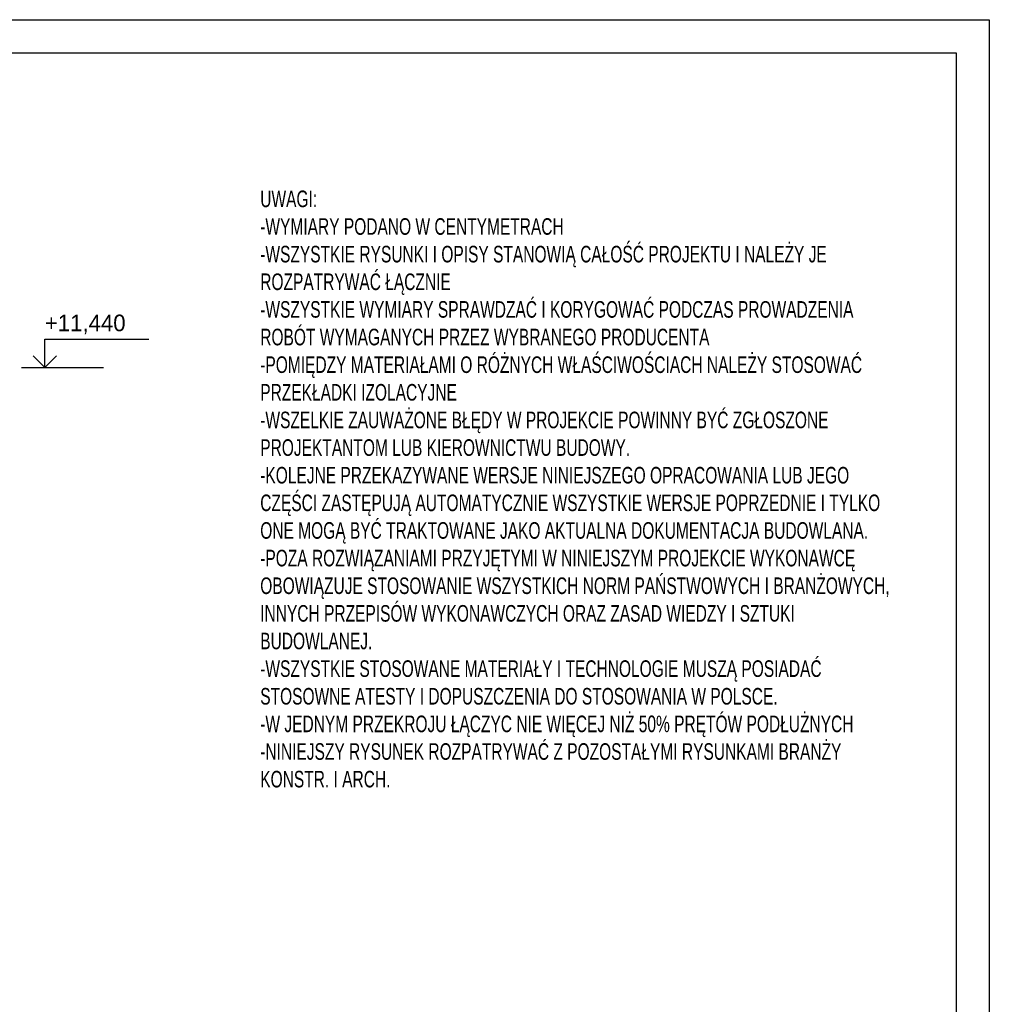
# Model space of a CAD drawing. Header units: millimetres. Extents: x -5773 to -2898, y -9833 to -1081.
# Tile 40 of 53: x -3264 to -2898, y -3507 to -3135. Entities that reach past the tile are written whole.
import ezdxf
from ezdxf.enums import TextEntityAlignment as Align

# ---------------------------------------------------------------- set-up
doc = ezdxf.new("R2010")
doc.units = ezdxf.units.MM
doc.header["$LTSCALE"] = 25
doc.layers.add('BA_ram', color=2, linetype='Continuous')
doc.layers.add('BA_txs', color=2, linetype='Continuous')
doc.styles.add('BIKTS', font='bikromsw.shx', dxfattribs={"width": 0.85})
doc.styles.add('SPECBUD_TXT', font='txt')

msp = doc.modelspace()

# ---------------------------------------------------------------- linework, layer by layer
at = {"color": 1, "linetype": 'Continuous', "ltscale": 125}
msp.add_line((-3263.13, -3266.4), (-3232.22, -3266.4), dxfattribs=at)
msp.add_lwpolyline([(-3258.72, -3261.98), (-3254.3, -3266.4), (-3249.88, -3261.98), (-3254.3, -3266.4), (-3254.3, -3255.8), (-3215.13, -3255.8)], dxfattribs=at)
at = {"layer": 'BA_ram', "color": 1}
msp.add_lwpolyline([(-3948.26, -3877.8), (-3948.26, -3135.3), (-2898.26, -3135.3), (-2898.26, -3877.8)], close=True, dxfattribs=at)
at = {"layer": 'BA_ram'}
msp.add_lwpolyline([(-3898.26, -3865.3), (-3898.26, -3147.8), (-2910.76, -3147.8), (-2910.76, -3865.3)], close=True, dxfattribs=at)

# ---------------------------------------------------------------- texts
at = {"color": 2, "ltscale": 125, "style": 'SPECBUD_TXT'}
msp.add_text('+11,440', height=6.25, dxfattribs=at).set_placement((-3254.3, -3246.5), align=Align.TOP_LEFT)
at = {"layer": 'BA_txs', "insert": (-3173.1, -3199.73), "char_height": 6.25, "width": 244.0351, "attachment_point": 1, "style": 'BIKTS'}
msp.add_mtext('{\\W0.7;UWAGI:\\P-WYMIARY PODANO W CENTYMETRACH\\P-WSZYSTKIE RYSUNKI I OPISY STANOWIĄ CAŁOŚĆ PROJEKTU I NALEŻY JE ROZPATRYWAĆ ŁĄCZNIE\\P-WSZYSTKIE WYMIARY SPRAWDZAĆ I KORYGOWAĆ PODCZAS PROWADZENIA ROBÓT WYMAGANYCH PRZEZ WYBRANEGO PRODUCENTA\\P-POMIĘDZY MATERIAŁAMI O RÓŻNYCH WŁAŚCIWOŚCIACH NALEŻY STOSOWAĆ PRZEKŁADKI IZOLACYJNE\\P-WSZELKIE ZAUWAŻONE BŁĘDY W PROJEKCIE POWINNY BYĆ ZGŁOSZONE PROJEKTANTOM LUB KIEROWNICTWU BUDOWY.\\P-KOLEJNE PRZEKAZYWANE WERSJE NINIEJSZEGO OPRACOWANIA LUB JEGO CZĘŚCI ZASTĘPUJĄ AUTOMATYCZNIE WSZYSTKIE WERSJE POPRZEDNIE I TYLKO ONE MOGĄ BYĆ TRAKTOWANE JAKO AKTUALNA DOKUMENTACJA BUDOWLANA.\\P-POZA ROZWIĄZANIAMI PRZYJĘTYMI W NINIEJSZYM PROJEKCIE WYKONAWCĘ OBOWIĄZUJE STOSOWANIE WSZYSTKICH NORM PAŃSTWOWYCH I BRANŻOWYCH, INNYCH PRZEPISÓW WYKONAWCZYCH ORAZ ZASAD WIEDZY I SZTUKI BUDOWLANEJ.\\P-WSZYSTKIE STOSOWANE MATERIAŁY I TECHNOLOGIE MUSZĄ POSIADAĆ STOSOWNE ATESTY I DOPUSZCZENIA DO STOSOWANIA W POLSCE.\\P\\C2;-W JEDNYM PRZEKROJU ŁĄCZYC NIE WIĘCEJ NIŻ 50% PRĘTÓW PODŁUŻNYCH\\P-NINIEJSZY RYSUNEK ROZPATRYWAĆ Z POZOSTAŁYMI RYSUNKAMI BRANŻY KONSTR. I ARCH.}', dxfattribs=at)

doc.saveas('drawing.dxf')
